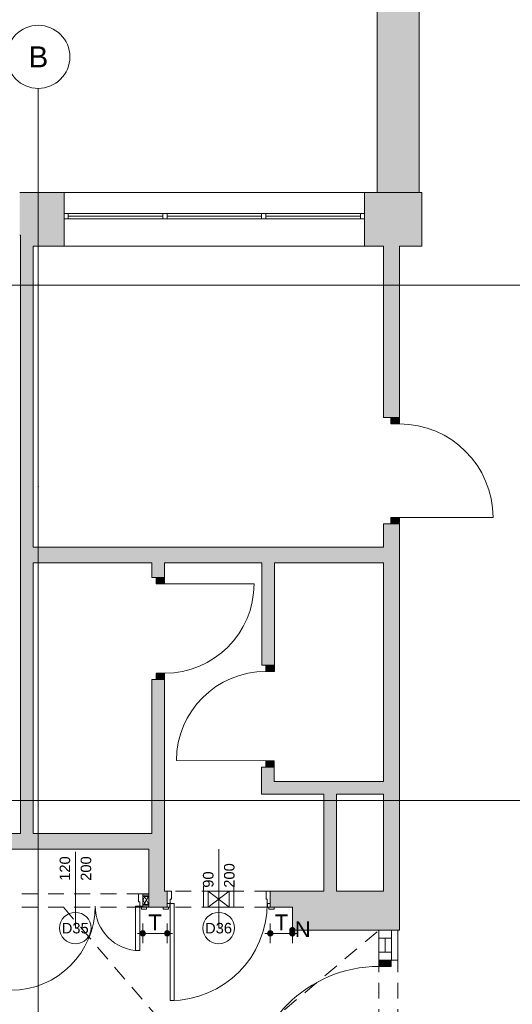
# Paper-space layout 'A-47 WYKOŃCZENIA ŚCIAN - PIĘTRO 2' of a CAD drawing. Header units: millimetres. Extents: x 0 to 500, y 0 to 350.
# Tile 9 of 17: x 160 to 207, y 181 to 275. Entities that reach past the tile are written whole.
import ezdxf
from ezdxf.xclip import XClip

# ---------------------------------------------------------------- set-up
doc = ezdxf.new("R2010")
doc.units = ezdxf.units.MM
doc.header["$MEASUREMENT"] = 0
doc.header["$XCLIPFRAME"] = 0
for name, pattern in [('DASHDOTX2', [1000, 500, -250, 0, -250]), ('Przer. długie kreski', [2.5, 1.5, -1]), ('PRZERYWANA_DU_A', [550, 350, -200])]:
    doc.linetypes.add(name, pattern=pattern)
for name, color, linetype in [('A__OKŁADZINY ŚCIAN', 7, 'Continuous'), ('A_podrys', 7, 'Continuous'), ('A_ściany', 7, 'Continuous'), ('A_ściany proj', 7, 'Continuous'), ('AR P NAROŻNIKI', 7, 'Continuous'), ('Drzwi Archicad', 7, 'Continuous')]:
    doc.layers.add(name, color=color, linetype=linetype)
for name, color, linetype, lineweight, true_color in [('A__OKŁADZINY ŚCIAN_Nr_pióra__7', 7, 'Continuous', 18, 0x171717), ('A_osie_Nr_pióra__16', 7, 'Continuous', 5, 0x0f0f0f), ('A_osie_Nr_pióra__76', 7, 'Continuous', 5, 0x2d2d2d), ('A_sufit_Nr_pióra__4', 7, 'Continuous', 18, 0x4b4b4b), ('A_ściany proj_Nr_pióra__21', 7, 'Continuous', 5, 0xb0b0b0), ('A_ściany_Nr_pióra__10', 7, 'Continuous', 13, 0x4b4b4b), ('A_ściany_Nr_pióra__19', 7, 'Continuous', 5, 0x191919), ('A_ściany_Nr_pióra__8', 7, 'Continuous', 13, 0x4c4c4c), ('AR P NAROŻNIKI_Nr_pióra__7', 7, 'Continuous', 18, 0x171717), ('Okna Archicada_Nr_pióra__19', 7, 'Continuous', 5, 0x191919)]:
    doc.layers.add(name, color=color, linetype=linetype, lineweight=lineweight, true_color=true_color)
for name, color, linetype, lineweight in [('A_podkład_Nr_pióra__2', 8, 'Continuous', 13), ('A_ściany proj_Nr_pióra__1', 7, 'Continuous', 20), ('A_ściany_Nr_pióra__1', 7, 'Continuous', 20), ('AR P NAROŻNIKI_Nr_pióra__1', 7, 'Continuous', 20), ('AR P NAROŻNIKI_Nr_pióra__2', 8, 'Continuous', 13), ('Drzwi Archicad_Nr_pióra__1', 7, 'Continuous', 20), ('Drzwi Archicad_Nr_pióra__3', 252, 'Continuous', 13), ('Okna Archicada_Nr_pióra__3', 252, 'Continuous', 13), ('Znaczniki drzwi Archicada_Nr_pióra__3', 252, 'Continuous', 13)]:
    doc.layers.add(name, color=color, linetype=linetype, lineweight=lineweight)
doc.styles.add('STYL_AUTOMATYCZNY_1', font='arial.ttf')
doc.styles.add('STYL_AUTOMATYCZNY_4', font='arial.ttf')
doc.styles.add('STYL_AUTOMATYCZNY_5', font='arial.ttf')
pattern_1 = [(0, (-1547.4258, -280.3356), (0, 1), [0, -1])]

# ---------------------------------------------------------------- blocks, each defined once
blk = doc.blocks.new('Rysunek_1_1', base_point=(-1547.426, -280.336))
at = {"layer": 'A__OKŁADZINY ŚCIAN', "linetype": 'Continuous', "lineweight": 0, "true_color": 0x171717}
for points in [[(171.546, 188.089), (171.565, 187.994), (171.62, 187.912), (171.701, 187.858), (171.796, 187.839), (171.892, 187.858), (171.973, 187.912), (172.027, 187.994), (172.046, 188.089), (172.027, 188.185), (171.973, 188.266), (171.892, 188.32), (171.796, 188.339), (171.701, 188.32), (171.62, 188.266), (171.565, 188.185)], [(173.866, 188.089), (173.885, 187.994), (173.94, 187.912), (174.021, 187.858), (174.116, 187.839), (174.212, 187.858), (174.293, 187.912), (174.347, 187.994), (174.366, 188.089), (174.347, 188.185), (174.293, 188.266), (174.212, 188.32), (174.116, 188.339), (174.021, 188.32), (173.94, 188.266), (173.885, 188.185)], [(183.666, 188.089), (183.685, 187.994), (183.74, 187.912), (183.821, 187.858), (183.916, 187.839), (184.012, 187.858), (184.093, 187.912), (184.147, 187.994), (184.166, 188.089), (184.147, 188.185), (184.093, 188.266), (184.012, 188.32), (183.916, 188.339), (183.821, 188.32), (183.74, 188.266), (183.685, 188.185)], [(185.766, 188.089), (185.785, 187.994), (185.84, 187.912), (185.921, 187.858), (186.016, 187.839), (186.112, 187.858), (186.193, 187.912), (186.247, 187.994), (186.266, 188.089), (186.247, 188.185), (186.193, 188.266), (186.112, 188.32), (186.016, 188.339), (185.921, 188.32), (185.84, 188.266), (185.785, 188.185)]]:
    blk.add_hatch(color=250, dxfattribs=at).paths.add_polyline_path(points)
at = {"layer": 'A_ściany', "linetype": 'Continuous', "lineweight": 0, "true_color": 0x000000}
for points in [[(194.061, 258.549), (198.061, 258.549), (198.061, 303.016), (194.061, 303.016)], [(160.106, 258.549), (160.106, 254.499), (160.178, 254.499), (160.178, 258.549)], [(160.178, 258.549), (160.178, 253.429), (164.326, 253.429), (164.326, 258.549)], [(192.886, 258.549), (192.886, 253.429), (198.061, 253.429), (198.326, 253.429), (198.326, 258.549), (198.061, 258.549), (194.061, 258.549)], [(161.378, 197.589), (161.378, 253.429), (160.178, 253.429), (160.178, 197.589)], [(196.186, 253.429), (194.686, 253.429), (194.686, 237.139), (196.186, 237.139)], [(194.686, 192.089), (196.186, 188.389), (196.186, 227.039), (194.686, 227.039)], [(194.686, 224.814), (161.378, 224.814), (161.378, 223.314), (194.686, 223.314)], [(173.876, 223.314), (172.676, 223.314), (172.676, 221.93), (173.876, 221.93)], [(183.119, 223.314), (183.109, 213.608), (184.309, 213.607), (184.319, 223.314)], [(173.876, 212.23), (172.676, 212.23), (172.676, 197.589), (173.876, 196.089)], [(183.096, 201.319), (184.298, 202.519), (184.299, 203.907), (183.099, 203.908)], [(194.686, 202.519), (184.298, 202.519), (183.096, 201.319), (194.686, 201.319)], [(190.216, 192.089), (190.216, 201.319), (189.016, 201.319), (189.016, 192.089)], [(172.676, 197.589), (158.396, 197.589), (158.396, 196.089), (173.876, 196.089)], [(173.876, 190.589), (173.876, 196.089), (172.376, 196.089), (172.376, 190.589)], [(174.116, 192.089), (173.876, 192.089), (173.876, 190.589), (174.116, 190.589)], [(183.916, 192.089), (183.916, 190.589), (186.016, 190.589), (186.016, 192.089)], [(194.686, 192.089), (186.016, 192.089), (186.016, 188.389), (196.186, 188.389)]]:
    blk.add_hatch(color=18, dxfattribs=at).paths.add_polyline_path(points)
at = {"layer": 'A_ściany proj', "linetype": 'Continuous', "lineweight": 13}
h = blk.add_hatch(dxfattribs=at)
h.set_pattern_fill('gypsum_0001', color=8, style=0, pattern_type=2)
h.set_pattern_definition(pattern_1)
h.paths.add_polyline_path([(171.796, 191.714), (172.376, 191.714), (172.376, 191.839), (171.796, 191.839)])
h = blk.add_hatch(dxfattribs=at)
h.set_pattern_fill('gypsum_0001', color=8, style=0, pattern_type=2)
h.set_pattern_definition(pattern_1)
h.paths.add_polyline_path([(172.376, 191.714), (171.796, 191.714), (171.796, 191.589), (172.376, 191.589)])
h = blk.add_hatch(dxfattribs=at)
h.set_pattern_fill('batt_insulation_0001', color=8, style=0, pattern_type=2)
h.set_pattern_definition([(60, (-1547.4258, -280.3356), (-0.25980762, 0.15), []), (120, (-1547.4258, -280.3356), (0.25980762, 0.15), [])])
h.paths.add_polyline_path([(171.796, 190.839), (172.376, 190.839), (172.376, 191.589), (171.796, 191.589)])
h = blk.add_hatch(dxfattribs=at)
h.set_pattern_fill('gypsum_0001', color=8, style=0, pattern_type=2)
h.set_pattern_definition(pattern_1)
h.paths.add_polyline_path([(171.796, 190.714), (172.376, 190.714), (172.376, 190.839), (171.796, 190.839)])
h = blk.add_hatch(dxfattribs=at)
h.set_pattern_fill('gypsum_0001', color=8, style=0, pattern_type=2)
h.set_pattern_definition(pattern_1)
h.paths.add_polyline_path([(171.796, 190.714), (171.796, 190.589), (172.376, 190.589), (172.376, 190.714)])
at = {"layer": 'AR P NAROŻNIKI', "linetype": 'Continuous', "lineweight": 0, "true_color": 0x171717}
blk.add_hatch(color=250, dxfattribs=at).paths.add_polyline_path([(186.266, 188.389, 1), (185.766, 188.389, 1)])
at = {"layer": 'Drzwi Archicad', "linetype": 'Continuous', "lineweight": 0, "true_color": 0xfdfdfd}
for points in [[(195.386, 237.139), (195.386, 236.539), (196.186, 236.539), (196.186, 237.139)], [(196.186, 227.039), (196.186, 227.639), (195.386, 227.639), (195.386, 227.039)], [(173.876, 221.93), (173.076, 221.93), (173.076, 221.33), (173.876, 221.33)], [(184.309, 213.607), (183.509, 213.608), (183.509, 213.008), (184.309, 213.007)], [(173.076, 212.23), (173.876, 212.23), (173.876, 212.83), (173.076, 212.83)], [(183.499, 203.908), (184.299, 203.907), (184.3, 204.507), (183.5, 204.508)], [(195.396, 185.544), (194.246, 185.544), (194.246, 184.944), (195.396, 184.944)]]:
    blk.add_hatch(color=7, dxfattribs=at).paths.add_polyline_path(points)
at = {"layer": 'A__OKŁADZINY ŚCIAN_Nr_pióra__7', "color": 250, "linetype": 'Continuous', "lineweight": 18, "true_color": 0x171717}
for p, q in [((171.796, 188.339), (171.796, 189.027)), ((174.116, 188.339), (174.116, 189.027)), ((183.916, 188.339), (183.916, 189.027)), ((186.016, 188.339), (186.016, 189.027)), ((171.296, 188.089), (171.546, 188.089)), ((171.796, 187.152), (171.796, 187.839)), ((172.046, 188.089), (173.866, 188.089)), ((174.116, 187.152), (174.116, 187.839)), ((174.366, 188.089), (174.616, 188.089)), ((183.416, 188.089), (183.666, 188.089)), ((183.916, 187.152), (183.916, 187.839)), ((184.166, 188.089), (185.766, 188.089)), ((186.016, 187.152), (186.016, 187.839)), ((186.266, 188.089), (186.516, 188.089))]:
    blk.add_line(p, q, dxfattribs=at)
for centre in [(171.796, 188.089), (174.116, 188.089), (183.916, 188.089), (186.016, 188.089)]:
    blk.add_circle(centre, 0.25, dxfattribs=at)
at = {"layer": 'A_osie_Nr_pióra__16', "color": 250, "linetype": 'DASHDOTX2', "lineweight": 5, "true_color": 0x0f0f0f}
for p, q in [((161.871, 230.559), (161.871, 268.448)), ((321.766, 249.739), (97.567, 249.739)), ((161.871, 230.559), (161.871, 98.739)), ((321.766, 200.739), (97.567, 200.739))]:
    blk.add_line(p, q, dxfattribs=at)
blk.add_point((161.871, 230.559), dxfattribs=at)
blk.add_point((161.871, 230.559), dxfattribs=at)
at = {"layer": 'A_osie_Nr_pióra__76', "color": 250, "linetype": 'Continuous', "lineweight": 5, "true_color": 0x2d2d2d}
blk.add_circle((161.871, 271.448), 3, dxfattribs=at)
at = {"layer": 'A_podkład_Nr_pióra__2', "color": 8, "linetype": 'Continuous', "lineweight": 13}
blk.add_line((194.061, 286.216), (194.061, 259.368), dxfattribs=at)
at = {"layer": 'A_sufit_Nr_pióra__4', "color": 251, "linetype": 'Przer. długie kreski', "lineweight": 18, "true_color": 0x4b4b4b}
for p, q in [((164.256, 190.589), (187.756, 163.099)), ((164.256, 163.099), (194.246, 188.389))]:
    blk.add_line(p, q, dxfattribs=at)
at = {"layer": 'A_ściany proj_Nr_pióra__1', "color": 7, "linetype": 'Continuous', "lineweight": 20}
blk.add_line((171.796, 190.589), (172.166, 190.589), dxfattribs=at)
at = {"layer": 'A_ściany proj_Nr_pióra__1', "color": 7, "linetype": 'Continuous', "lineweight": 20, "flags": 128}
for points in [[(172.376, 191.839), (171.796, 191.839)], [(171.796, 190.589), (172.376, 190.589)]]:
    blk.add_lwpolyline(points, dxfattribs=at)
at = {"layer": 'A_ściany proj_Nr_pióra__21', "color": 253, "linetype": 'Continuous', "lineweight": 5, "true_color": 0xb0b0b0}
for p, q in [((171.796, 191.839), (171.796, 191.714)), ((172.376, 191.714), (171.796, 191.714)), ((171.796, 191.714), (171.796, 191.589)), ((172.376, 191.589), (171.796, 191.589)), ((171.796, 191.589), (171.796, 190.839)), ((171.796, 190.839), (172.376, 190.839)), ((171.796, 190.839), (171.796, 190.714)), ((171.796, 190.714), (172.376, 190.714)), ((171.796, 190.714), (171.796, 190.689)), ((171.796, 190.689), (171.796, 190.589))]:
    blk.add_line(p, q, dxfattribs=at)
at = {"layer": 'A_ściany proj_Nr_pióra__21', "color": 253, "linetype": 'Continuous', "lineweight": 5, "true_color": 0xb0b0b0, "flags": 128}
for points in [[(172.376, 191.714), (172.376, 191.839)], [(172.376, 191.589), (172.376, 191.714)], [(172.376, 190.839), (172.376, 191.589)], [(172.376, 190.714), (172.376, 190.839)], [(172.376, 190.589), (172.376, 190.714)]]:
    blk.add_lwpolyline(points, dxfattribs=at)
at = {"layer": 'A_ściany_Nr_pióra__1', "color": 7, "linetype": 'Continuous', "lineweight": 20}
for p, q in [((164.326, 253.429), (164.326, 258.549)), ((194.686, 237.139), (194.686, 237.509)), ((195.386, 237.139), (194.686, 237.139)), ((196.186, 237.139), (195.386, 237.139)), ((194.686, 227.039), (194.686, 226.669)), ((195.386, 227.039), (194.686, 227.039)), ((196.186, 227.039), (195.386, 227.039)), ((172.676, 221.93), (172.676, 222.301)), ((173.076, 221.93), (172.676, 221.93)), ((173.876, 221.93), (173.076, 221.93)), ((183.109, 213.608), (183.11, 213.978)), ((183.509, 213.608), (183.109, 213.608)), ((184.309, 213.607), (183.509, 213.608)), ((172.676, 212.23), (172.676, 211.86)), ((173.076, 212.23), (172.676, 212.23)), ((173.876, 212.23), (173.076, 212.23)), ((183.099, 203.908), (183.099, 203.538)), ((183.499, 203.908), (183.099, 203.908)), ((184.299, 203.907), (183.499, 203.908)), ((174.116, 192.089), (174.116, 190.939)), ((177.566, 192.589), (177.566, 192.089)), ((177.566, 192.589), (177.566, 192.089)), ((180.466, 192.589), (180.466, 192.089)), ((180.466, 192.589), (180.466, 192.089)), ((183.916, 192.089), (183.916, 190.939)), ((174.116, 190.589), (173.746, 190.589)), ((174.116, 190.939), (174.116, 190.589)), ((183.916, 190.939), (183.916, 190.589)), ((183.916, 190.589), (184.286, 190.589))]:
    blk.add_line(p, q, dxfattribs=at)
at = {"layer": 'A_ściany_Nr_pióra__1', "color": 7, "linetype": 'Continuous', "lineweight": 20, "flags": 128}
for points in [[(198.061, 258.549), (198.061, 303.016)], [(194.061, 286.216), (194.061, 258.549)], [(160.178, 258.549), (160.106, 258.549)], [(164.326, 258.549), (160.178, 258.549)], [(192.886, 253.429), (192.886, 258.549)], [(192.886, 258.549), (192.886, 253.429)], [(194.061, 258.549), (192.886, 258.549)], [(198.061, 258.549), (194.061, 258.549)], [(194.061, 258.549), (198.061, 258.549)], [(198.326, 258.549), (198.061, 258.549)], [(198.326, 253.429), (198.326, 258.549)], [(160.106, 254.499), (160.178, 254.499)], [(160.178, 254.499), (160.178, 253.429)], [(160.178, 253.429), (160.178, 197.589)], [(161.378, 253.429), (164.326, 253.429)], [(161.378, 224.814), (161.378, 253.429)], [(192.886, 253.429), (194.686, 253.429)], [(194.686, 253.429), (194.686, 237.139)], [(196.186, 237.139), (196.186, 253.429)], [(196.186, 253.429), (198.061, 253.429)], [(198.061, 253.429), (198.326, 253.429)], [(194.686, 227.039), (194.686, 224.814)], [(196.186, 188.389), (196.186, 227.039)], [(194.686, 224.814), (161.378, 224.814)], [(161.378, 197.589), (161.378, 223.314)], [(161.378, 223.314), (172.676, 223.314)], [(172.676, 223.314), (172.676, 221.93)], [(173.876, 223.314), (183.119, 223.314)], [(173.876, 221.93), (173.876, 223.314)], [(183.119, 223.314), (183.109, 213.608)], [(184.309, 213.607), (184.319, 223.314)], [(184.319, 223.314), (194.686, 223.314)], [(194.686, 223.314), (194.686, 202.519)], [(172.676, 212.23), (172.676, 197.589)], [(173.876, 196.089), (173.876, 212.23)], [(183.099, 203.908), (183.096, 201.319)], [(184.298, 202.519), (184.299, 203.907)], [(194.686, 202.519), (184.298, 202.519)], [(183.096, 201.319), (189.016, 201.319)], [(189.016, 201.319), (189.016, 192.089)], [(190.216, 192.089), (190.216, 201.319)], [(190.216, 201.319), (194.686, 201.319)], [(194.686, 201.319), (194.686, 192.089)], [(160.178, 197.589), (158.396, 197.589)], [(172.676, 197.589), (161.378, 197.589)], [(158.396, 196.089), (172.376, 196.089)], [(172.376, 196.089), (172.376, 190.589)], [(173.876, 192.089), (173.876, 196.089)], [(174.116, 192.089), (173.876, 192.089)], [(186.016, 192.089), (183.916, 192.089)], [(189.016, 192.089), (186.016, 192.089)], [(194.686, 192.089), (190.216, 192.089)], [(172.376, 190.589), (173.876, 190.589)], [(173.876, 190.589), (174.116, 190.589)], [(183.916, 190.589), (186.016, 190.589)], [(186.016, 190.589), (186.016, 188.389)], [(186.016, 188.389), (196.186, 188.389)], [(196.046, 188.389), (194.246, 188.389)]]:
    blk.add_lwpolyline(points, dxfattribs=at)
at = {"layer": 'A_ściany_Nr_pióra__10', "color": 251, "linetype": 'Przer. długie kreski', "lineweight": 13, "true_color": 0x4b4b4b}
for p, q in [((194.246, 188.389), (194.246, 169.249)), ((196.046, 188.389), (196.046, 169.249))]:
    blk.add_line(p, q, dxfattribs=at)
at = {"layer": 'A_ściany_Nr_pióra__19', "color": 250, "linetype": 'Continuous', "lineweight": 5, "true_color": 0x191919}
for p, q in [((192.886, 258.549), (164.326, 258.549)), ((164.326, 253.429), (192.886, 253.429)), ((194.246, 188.389), (194.246, 185.544)), ((196.046, 185.544), (196.046, 188.389))]:
    blk.add_line(p, q, dxfattribs=at)
at = {"layer": 'A_ściany_Nr_pióra__8', "color": 251, "linetype": 'Continuous', "lineweight": 13, "true_color": 0x4c4c4c}
for p, q in [((178.016, 192.089), (180.016, 190.589)), ((180.016, 192.089), (178.016, 190.589)), ((178.016, 190.589), (178.016, 192.089)), ((180.016, 192.089), (180.016, 190.589))]:
    blk.add_line(p, q, dxfattribs=at)
at = {"layer": 'AR P NAROŻNIKI_Nr_pióra__1', "color": 7, "linetype": 'Continuous', "lineweight": 20}
blk.add_circle((186.016, 188.389), 0.25, dxfattribs=at)
at = {"layer": 'AR P NAROŻNIKI_Nr_pióra__2', "color": 8, "linetype": 'PRZERYWANA_DU_A', "lineweight": 13, "flags": 128}
blk.add_lwpolyline([(186.266, 188.389, 1), (185.766, 188.389, 1)], format="xyb", close=True, dxfattribs=at)
at = {"layer": 'Drzwi Archicad_Nr_pióra__1', "color": 7, "linetype": 'Continuous', "lineweight": 20}
for p, q in [((194.686, 237.139), (194.686, 237.509)), ((194.686, 237.139), (194.686, 237.509)), ((195.386, 237.139), (194.686, 237.139)), ((195.386, 237.139), (194.686, 237.139)), ((195.386, 237.139), (195.386, 236.539)), ((196.186, 237.139), (195.386, 237.139)), ((196.186, 237.139), (195.386, 237.139)), ((196.186, 237.139), (195.386, 237.139)), ((196.186, 236.539), (196.186, 237.139)), ((195.386, 236.539), (196.186, 236.539)), ((196.186, 227.639), (195.386, 227.639)), ((195.386, 227.639), (195.386, 227.039)), ((196.186, 227.039), (196.186, 227.639)), ((196.186, 227.639), (205.086, 227.639)), ((195.386, 227.039), (194.686, 227.039)), ((195.386, 227.039), (194.686, 227.039)), ((194.686, 227.039), (194.686, 226.669)), ((194.686, 227.039), (194.686, 226.669)), ((195.386, 227.039), (196.186, 227.039)), ((196.186, 227.039), (195.386, 227.039)), ((196.186, 227.039), (195.386, 227.039)), ((172.676, 221.93), (172.676, 222.301)), ((172.676, 221.93), (172.676, 222.301)), ((173.076, 221.93), (172.676, 221.93)), ((173.076, 221.93), (172.676, 221.93)), ((173.076, 221.33), (173.076, 221.93)), ((173.076, 221.93), (173.876, 221.93)), ((173.876, 221.93), (173.076, 221.93)), ((173.876, 221.93), (173.076, 221.93)), ((173.876, 221.93), (173.876, 221.33)), ((173.876, 221.33), (173.076, 221.33)), ((173.876, 221.33), (182.376, 221.33)), ((183.109, 213.608), (183.11, 213.978)), ((183.109, 213.608), (183.11, 213.978)), ((183.509, 213.608), (183.109, 213.608)), ((183.509, 213.608), (183.109, 213.608)), ((183.509, 213.008), (183.509, 213.608)), ((183.509, 213.608), (184.309, 213.607)), ((184.309, 213.607), (183.509, 213.608)), ((184.309, 213.607), (183.509, 213.608)), ((184.309, 213.607), (184.309, 213.007)), ((173.076, 212.23), (173.076, 212.83)), ((173.076, 212.83), (173.876, 212.83)), ((173.876, 212.83), (173.876, 212.23)), ((184.309, 213.007), (183.509, 213.008)), ((173.076, 212.23), (172.676, 212.23)), ((173.076, 212.23), (172.676, 212.23)), ((172.676, 212.23), (172.676, 211.86)), ((172.676, 212.23), (172.676, 211.86)), ((173.876, 212.23), (173.076, 212.23)), ((173.876, 212.23), (173.076, 212.23)), ((173.876, 212.23), (173.076, 212.23)), ((183.5, 204.508), (175, 204.517)), ((183.499, 203.908), (183.5, 204.508)), ((183.5, 204.508), (184.3, 204.507)), ((184.3, 204.507), (184.299, 203.907)), ((183.499, 203.908), (183.099, 203.908)), ((183.499, 203.908), (183.099, 203.908)), ((183.099, 203.908), (183.099, 203.538)), ((183.099, 203.908), (183.099, 203.538)), ((184.299, 203.907), (183.499, 203.908)), ((184.299, 203.907), (183.499, 203.908)), ((184.299, 203.907), (183.499, 203.908)), ((194.246, 185.544), (194.246, 186.014)), ((194.246, 185.544), (194.246, 186.014)), ((194.246, 184.944), (194.246, 185.544)), ((194.246, 185.544), (195.396, 185.544)), ((194.246, 185.544), (195.396, 185.544)), ((194.246, 185.544), (195.396, 185.544)), ((195.396, 185.544), (195.396, 184.944)), ((195.396, 185.544), (196.046, 185.544)), ((195.396, 185.544), (196.046, 185.544)), ((196.046, 185.544), (196.046, 185.914)), ((196.046, 185.544), (196.046, 185.914)), ((195.396, 184.944), (194.246, 184.944))]:
    blk.add_line(p, q, dxfattribs=at)
for centre, radius, start, end in [((196.186, 227.639), 8.9, 0, 90), ((173.876, 221.33), 8.5, 270, 0), ((183.5, 204.508), 8.5, 89.94, 179.94), ((194.246, 172.694), 12.25, 90, 180)]:
    blk.add_arc(centre, radius, start, end, dxfattribs=at)
at = {"layer": 'Drzwi Archicad_Nr_pióra__3', "color": 252, "linetype": 'Przer. długie kreski', "lineweight": 13}
for p, q in [((183.916, 192.089), (174.116, 192.089)), ((171.796, 191.839), (158.996, 191.839)), ((171.796, 190.589), (158.996, 190.589)), ((183.916, 190.589), (174.116, 190.589))]:
    blk.add_line(p, q, dxfattribs=at)
at = {"layer": 'Drzwi Archicad_Nr_pióra__3', "color": 252, "linetype": 'Continuous', "lineweight": 13}
for p, q in [((174.116, 192.089), (174.116, 190.939)), ((174.516, 192.089), (174.116, 192.089)), ((174.116, 192.089), (174.116, 190.939)), ((174.116, 192.089), (174.116, 190.939)), ((174.516, 191.339), (174.516, 192.089)), ((183.516, 192.089), (183.516, 191.339)), ((183.916, 192.089), (183.516, 192.089)), ((183.916, 190.939), (183.916, 192.089)), ((183.916, 192.089), (183.916, 190.939)), ((183.916, 192.089), (183.916, 190.939)), ((171.396, 191.839), (171.396, 191.089)), ((171.796, 191.839), (171.396, 191.839)), ((171.396, 191.089), (171.516, 191.089)), ((171.516, 191.089), (171.516, 190.689)), ((171.796, 190.689), (171.796, 191.839)), ((171.796, 191.839), (171.796, 191.714)), ((171.796, 191.839), (171.796, 191.714)), ((171.796, 191.714), (171.796, 191.589)), ((171.796, 191.714), (171.796, 191.589)), ((171.796, 191.589), (171.796, 190.839)), ((171.796, 191.589), (171.796, 190.839)), ((174.396, 190.939), (174.396, 191.339)), ((174.396, 191.339), (174.516, 191.339)), ((183.516, 191.339), (183.636, 191.339)), ((183.636, 191.339), (183.636, 190.939)), ((171.516, 190.689), (171.116, 190.689)), ((171.116, 190.689), (171.116, 186.449)), ((171.516, 190.689), (171.796, 190.689)), ((171.516, 186.449), (171.516, 190.689)), ((171.546, 190.689), (171.546, 190.589)), ((171.796, 190.689), (171.546, 190.689)), ((171.546, 190.589), (171.796, 190.589)), ((172.166, 190.589), (171.666, 190.589)), ((171.666, 190.589), (171.666, 190.399)), ((171.666, 190.399), (172.166, 190.399)), ((171.796, 190.839), (171.796, 190.714)), ((171.796, 190.839), (171.796, 190.714)), ((171.796, 190.714), (171.796, 190.689)), ((171.796, 190.714), (171.796, 190.689)), ((171.796, 190.589), (171.796, 190.689)), ((171.796, 190.689), (171.796, 190.589)), ((171.796, 190.689), (171.796, 190.589)), ((171.796, 190.589), (172.166, 190.589)), ((171.796, 190.589), (172.166, 190.589)), ((172.166, 190.399), (172.166, 190.589)), ((174.246, 190.589), (173.746, 190.589)), ((173.746, 190.589), (173.746, 190.399)), ((174.116, 190.589), (173.746, 190.589)), ((174.116, 190.589), (173.746, 190.589)), ((173.746, 190.399), (174.246, 190.399)), ((174.116, 190.939), (174.116, 190.589)), ((174.366, 190.939), (174.116, 190.939)), ((174.116, 190.939), (174.396, 190.939)), ((174.116, 190.939), (174.116, 190.589)), ((174.116, 190.939), (174.116, 190.589)), ((174.116, 190.589), (174.366, 190.589)), ((174.246, 190.399), (174.246, 190.589)), ((174.366, 190.589), (174.366, 190.939)), ((174.396, 181.699), (174.396, 190.939)), ((174.396, 190.939), (174.796, 190.939)), ((174.796, 190.939), (174.796, 181.699)), ((183.636, 190.939), (183.916, 190.939)), ((183.666, 190.939), (183.666, 190.589)), ((183.916, 190.939), (183.666, 190.939)), ((183.666, 190.589), (183.916, 190.589)), ((184.286, 190.589), (183.786, 190.589)), ((183.786, 190.589), (183.786, 190.399)), ((183.786, 190.399), (184.286, 190.399)), ((183.916, 190.589), (183.916, 190.939)), ((183.916, 190.939), (183.916, 190.589)), ((183.916, 190.939), (183.916, 190.589)), ((183.916, 190.589), (184.286, 190.589)), ((183.916, 190.589), (184.286, 190.589)), ((184.286, 190.399), (184.286, 190.589)), ((171.116, 186.449), (171.516, 186.449)), ((174.796, 181.699), (174.396, 181.699))]:
    blk.add_line(p, q, dxfattribs=at)
for centre, radius, start, end in [((159.276, 190.689), 8, 270, 0), ((171.516, 190.689), 4.24, 180, 270), ((174.396, 190.939), 9.24, 270, 0)]:
    blk.add_arc(centre, radius, start, end, dxfattribs=at)
at = {"layer": 'Okna Archicada_Nr_pióra__19', "color": 250, "linetype": 'Continuous', "lineweight": 5, "true_color": 0x191919}
for p, q in [((164.326, 256.049), (164.326, 256.549)), ((164.326, 256.549), (192.886, 256.549)), ((192.886, 256.049), (164.326, 256.049)), ((164.726, 256.549), (164.726, 256.049)), ((173.713, 256.299), (164.726, 256.299)), ((173.713, 256.549), (173.713, 256.049)), ((174.113, 256.549), (174.113, 256.049)), ((183.1, 256.299), (174.113, 256.299)), ((183.1, 256.549), (183.1, 256.049)), ((183.5, 256.549), (183.5, 256.049)), ((192.486, 256.299), (183.5, 256.299)), ((192.486, 256.549), (192.486, 256.049)), ((192.886, 256.549), (192.886, 256.049)), ((194.246, 185.544), (194.246, 188.389)), ((194.246, 188.389), (195.446, 188.389)), ((195.446, 188.389), (195.446, 185.544)), ((195.446, 187.639), (194.246, 187.639)), ((194.846, 187.639), (194.846, 186.294)), ((195.446, 186.294), (194.246, 186.294)), ((195.446, 185.544), (194.246, 185.544))]:
    blk.add_line(p, q, dxfattribs=at)
at = {"layer": 'Okna Archicada_Nr_pióra__3', "color": 252, "linetype": 'Continuous', "lineweight": 13}
for p, q in [((177.566, 192.589), (177.566, 192.089)), ((177.566, 192.589), (177.566, 190.589)), ((180.466, 192.089), (177.566, 192.089)), ((180.466, 192.589), (180.466, 192.089)), ((180.466, 192.589), (180.466, 190.589)), ((180.466, 190.589), (177.566, 190.589))]:
    blk.add_line(p, q, dxfattribs=at)
at = {"layer": 'Znaczniki drzwi Archicada_Nr_pióra__3', "color": 252, "linetype": 'Continuous', "lineweight": 13}
for p, q in [((165.396, 188.589), (165.396, 195.839)), ((179.016, 188.589), (179.016, 196.089))]:
    blk.add_line(p, q, dxfattribs=at)
at = {"layer": 'Znaczniki drzwi Archicada_Nr_pióra__3', "color": 252, "linetype": 'Continuous', "lineweight": 13, "flags": 128}
for points in [[(163.896, 188.589, 1), (166.896, 188.589, 1)], [(177.516, 188.589, 1), (180.516, 188.589, 1)]]:
    blk.add_lwpolyline(points, format="xyb", close=True, dxfattribs=at)
at = {"layer": 'A__OKŁADZINY ŚCIAN_Nr_pióra__7', "color": 250, "linetype": 'Continuous', "lineweight": 18, "true_color": 0x171717, "char_height": 1.5, "width": 1.25659, "attachment_point": 7, "style": 'STYL_AUTOMATYCZNY_5'}
for insert in [(172.328, 188.389), (184.338, 188.389)]:
    blk.add_mtext('\\A1;{\\pql;\\fArial|b0|i0|c238|p0;\\W1.000000;T}', dxfattribs=dict(at, insert=insert))
at = {"layer": 'A_osie_Nr_pióra__76', "color": 250, "linetype": 'Continuous', "lineweight": 5, "true_color": 0x2d2d2d, "insert": (160.957, 272.448), "char_height": 2, "attachment_point": 1, "style": 'STYL_AUTOMATYCZNY_1'}
blk.add_mtext('\\A1;{\\pql;\\pt0;\\fArial|b0|i0|c238|p0;\\W1.000000;B}', dxfattribs=at)
at = {"layer": 'AR P NAROŻNIKI_Nr_pióra__7', "color": 250, "linetype": 'Continuous', "lineweight": 18, "true_color": 0x171717, "insert": (186.242, 188.481), "char_height": 1.5, "attachment_point": 4, "style": 'STYL_AUTOMATYCZNY_1'}
blk.add_mtext('\\A1;{\\pql;\\fArial|b0|i0|c238|p0;\\W1.000000;N}', dxfattribs=at)
at = {"layer": 'Znaczniki drzwi Archicada_Nr_pióra__3', "color": 252, "linetype": 'Continuous', "lineweight": 13, "char_height": 1, "attachment_point": 7, "rotation": 90, "style": 'STYL_AUTOMATYCZNY_4'}
for s, insert in [('\\A1;{\\pql;\\fArial CE|b0|i0|c238|p0;\\W1.000000;120}', (164.914, 193.089)), ('\\A1;{\\pql;\\fArial CE|b0|i0|c238|p0;\\W1.000000;200}', (166.914, 193.089)), ('\\A1;{\\pql;\\fArial CE|b0|i0|c238|p0;\\W1.000000;90}', (178.534, 192.43)), ('\\A1;{\\pql;\\fArial CE|b0|i0|c238|p0;\\W1.000000;200}', (180.534, 192.43))]:
    blk.add_mtext(s, dxfattribs=dict(at, insert=insert))
at = {"layer": 'Znaczniki drzwi Archicada_Nr_pióra__3', "color": 252, "linetype": 'Continuous', "lineweight": 13, "char_height": 1, "attachment_point": 7, "style": 'STYL_AUTOMATYCZNY_4'}
for s, insert in [('\\A1;{\\pql;\\fArial CE|b0|i0|c238|p0;\\W1.000000;D35}', (164.101, 188.072)), ('\\A1;{\\pql;\\fArial CE|b0|i0|c238|p0;\\W1.000000;D36}', (177.721, 188.072))]:
    blk.add_mtext(s, dxfattribs=dict(at, insert=insert))

psp = doc.layouts.new('A-47 WYKOŃCZENIA ŚCIAN - PIĘTRO 2')

# ---------------------------------------------------------------- block references
at = {"layer": 'A_podrys', "color": 37, "linetype": 'Continuous', "lineweight": 5, "true_color": 0x656532}
ref = psp.add_blockref('Rysunek_1_1', (-1547.426, -280.336), dxfattribs=at)
XClip(ref).set_block_clipping_path([(71.3155648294, 98.7392325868), (321.7655360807, 307.5492325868)])

doc.saveas('drawing.dxf')
